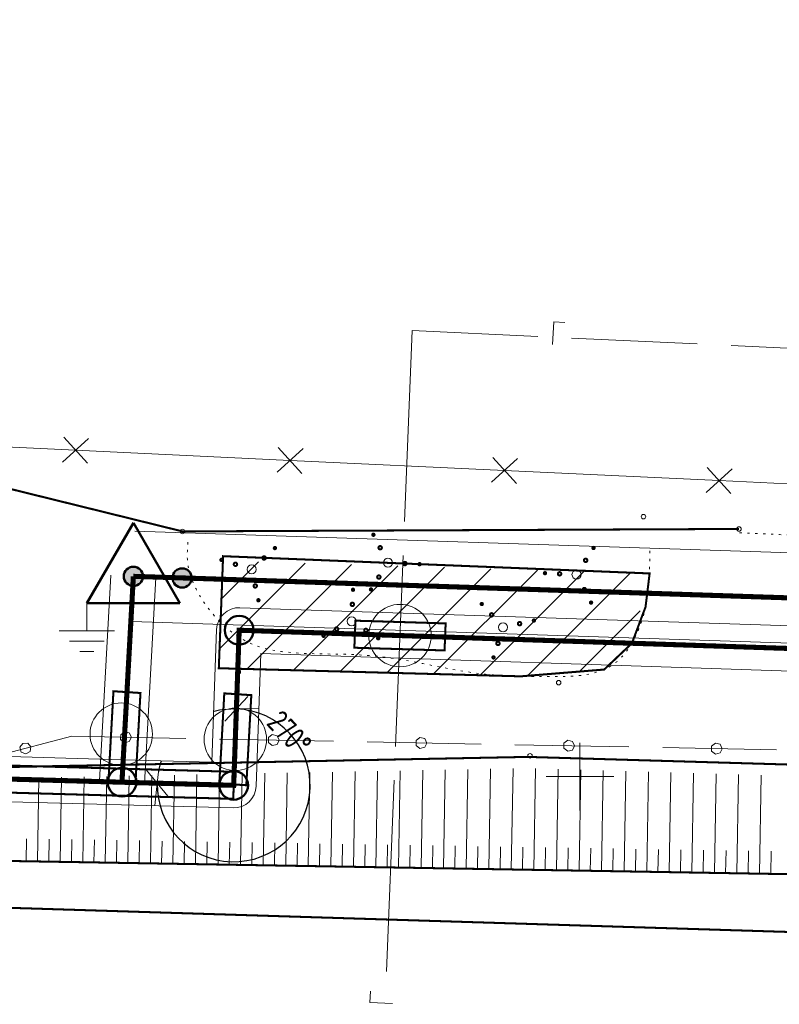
# Model space of a CAD drawing. Header units: millimetres. Extents: x 0 to 1188, y 0 to 841.
# Tile 31 of 76: x 233 to 300, y 631 to 718. Entities that reach past the tile are written whole.
import ezdxf

# ---------------------------------------------------------------- set-up
doc = ezdxf.new("R2010")
doc.units = ezdxf.units.MM
for name, pattern in [('K5LT32789', [0]), ('K5LT32797', [0]), ('K5LT32807', [2, 1, -1]), ('K5LT32809', [0]), ('K5LT32813', [0]), ('K5LT32814', [0]), ('K5LT32816', [3.2000000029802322, 3, -0.2000000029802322]), ('K5LT32817', [0.7000000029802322, 0.2000000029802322, -0.5]), ('K5LT32822', [0]), ('K5LT32824', [0]), ('K5LT32825', [0.9500000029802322, 0.2000000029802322, -0.75]), ('K5LT_BASIC', [0]), ('K5LT_THIN', [0]), ('K5LT_THIN_INCLUDED_TO_HATCHING', [0])]:
    doc.linetypes.add(name, pattern=pattern)
doc.layers.add('Системный слой', color=7, linetype='Continuous')
doc.layers.add('Слой 1', color=7, linetype='Continuous')
doc.styles.add('KDIMTEXTSTYLE', font='GOST_AU.SHX', dxfattribs={"width": 0.96, "oblique": 15, "height": 5})
doc.dimstyles.new('KDIMSTYLE (0.00)', dxfattribs={"dimtxt": 5, "dimasz": 1, "dimexe": 2, "dimexo": 0, "dimgap": 1, "dimtad": 1, "dimlfac": 500, "dimtxsty": 'KDIMTEXTSTYLE', "dimsah": 1, "dimcen": 0, "dimdle": 1, "dimadec": 0, "dimazin": 0, "dimtfac": 0.667, "dimtmove": 0, "dimatfit": 3, "dimfxl": 1, "dimtvp": 1, "dimtolj": 1, "dimtzin": 0, "dimarcsym": 0})

# ---------------------------------------------------------------- blocks, each defined once
blk = doc.blocks.new('KDIMARROW_03')
at = {"layer": 'Системный слой', "color": 0, "linetype": 'K5LT_THIN', "lineweight": 18}
for p, q in [((-1.060500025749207, -1.060500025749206), (1.060500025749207, 1.060500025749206)), ((0, 0), (-1, 0)), ((0, 0), (2, -2.449212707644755e-16))]:
    blk.add_line(p, q, dxfattribs=at)
blk = doc.blocks.new('U20')
at = {"layer": 'Системный слой', "color": 7, "linetype": 'K5LT32813', "lineweight": 18}
for p, q in [((218.7799049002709, 680.5666881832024), (237.792508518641, 679.6725108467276)), ((236.6401216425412, 678.6236503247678), (238.9448953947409, 680.7213713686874)), ((236.7436479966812, 680.8248977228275), (238.8413690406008, 678.5201239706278)), ((237.792508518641, 679.6725108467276), (256.8051121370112, 678.7783335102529)), ((255.6527252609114, 677.7294729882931), (257.957499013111, 679.8271940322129)), ((255.7562516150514, 679.9307203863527), (257.853972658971, 677.625946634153)), ((256.8051121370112, 678.7783335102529), (275.8177157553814, 677.8841561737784)), ((274.6653288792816, 676.8352956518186), (276.9701026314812, 678.9330166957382)), ((274.7688552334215, 679.0365430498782), (276.8665762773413, 676.7317692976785)), ((275.8177157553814, 677.8841561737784), (294.8303193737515, 676.9899788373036)), ((293.6779324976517, 675.941118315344), (295.9827062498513, 678.0388393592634)), ((293.7814588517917, 678.1423657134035), (295.8791798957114, 675.8375919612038)), ((294.8303193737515, 676.9899788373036), (313.8429229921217, 676.0958015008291))]:
    blk.add_line(p, q, dxfattribs=at)
blk = doc.blocks.new('U26')
at = {"layer": 'Системный слой', "color": 6, "linetype": 'K5LT32822', "lineweight": 18, "true_color": 0xff00ff}
for p, q in [((242.1312558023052, 654.7236777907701), (241.7882515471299, 654.4547018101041)), ((242.5549574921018, 654.6213211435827), (242.1312558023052, 654.7236777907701)), ((229.7617098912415, 652.3041849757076), (237.4546615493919, 654.3274960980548)), ((237.4546615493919, 654.3274960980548), (247.5492796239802, 654.1324455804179)), ((241.7882515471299, 654.4547018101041), (241.78662794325, 654.0188149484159)), ((241.78662794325, 654.0188149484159), (242.1276189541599, 653.7472911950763)), ((242.1276189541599, 653.7472911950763), (242.5520713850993, 653.8464886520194)), ((242.5520713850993, 653.8464886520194), (242.7373433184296, 654.2254229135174)), ((242.7373433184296, 654.2254229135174), (242.5549574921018, 654.6213211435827)), ((250.5487197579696, 654.0744897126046), (260.6433378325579, 653.8794391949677)), ((254.8823097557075, 654.201695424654), (254.8806861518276, 653.7658085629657)), ((255.2253140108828, 654.47067140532), (254.8823097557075, 654.201695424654)), ((255.6490157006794, 654.3683147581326), (255.2253140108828, 654.47067140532)), ((255.6461295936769, 653.5934822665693), (255.8314015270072, 653.9724165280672)), ((255.8314015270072, 653.9724165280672), (255.6490157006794, 654.3683147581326)), ((263.6427779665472, 653.8214833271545), (273.7373960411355, 653.6264328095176)), ((267.9763679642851, 653.9486890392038), (267.9747443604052, 653.5128021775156)), ((268.3193722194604, 654.2176650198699), (267.9763679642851, 653.9486890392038)), ((268.743073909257, 654.1153083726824), (268.3193722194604, 654.2176650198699)), ((268.9254597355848, 653.7194101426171), (268.743073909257, 654.1153083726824)), ((281.4134304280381, 653.9646586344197), (281.0704261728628, 653.6956826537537)), ((281.8371321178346, 653.8623019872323), (281.4134304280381, 653.9646586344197)), ((282.0195179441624, 653.466403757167), (281.8371321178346, 653.8623019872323)), ((233.116773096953, 653.6895914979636), (232.8602263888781, 653.3371943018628)), ((232.8602263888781, 653.3371943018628), (232.9776588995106, 652.9174210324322)), ((233.5523235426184, 653.706790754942), (233.116773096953, 653.6895914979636)), ((233.379821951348, 652.7492993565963), (233.7610715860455, 652.9606017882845)), ((233.8358593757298, 653.37572062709), (233.5523235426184, 653.706790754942)), ((233.7610715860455, 652.9606017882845), (233.8358593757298, 653.37572062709)), ((254.8806861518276, 653.7658085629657), (255.2216771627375, 653.4942848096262)), ((255.2216771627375, 653.4942848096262), (255.6461295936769, 653.5934822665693)), ((267.9747443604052, 653.5128021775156), (268.3157353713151, 653.241278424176)), ((268.3157353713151, 653.241278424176), (268.7401878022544, 653.3404758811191)), ((268.7401878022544, 653.3404758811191), (268.9254597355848, 653.7194101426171)), ((276.7368361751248, 653.5684769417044), (286.8314542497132, 653.3734264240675)), ((281.0704261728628, 653.6956826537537), (281.0688025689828, 653.2597957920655)), ((281.0688025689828, 653.2597957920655), (281.4097935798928, 652.9882720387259)), ((281.4097935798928, 652.9882720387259), (281.8342460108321, 653.087469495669)), ((281.8342460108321, 653.087469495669), (282.0195179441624, 653.466403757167)), ((289.8308943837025, 653.3154705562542), (299.9255124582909, 653.1204200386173)), ((294.1644843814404, 653.4426762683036), (294.1628607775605, 653.0067894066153)), ((294.1628607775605, 653.0067894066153), (294.5038517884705, 652.7352656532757)), ((294.5074886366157, 653.7116522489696), (294.1644843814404, 653.4426762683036)), ((294.9311903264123, 653.6092956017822), (294.5074886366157, 653.7116522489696)), ((294.9283042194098, 652.8344631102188), (295.1135761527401, 653.2133973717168)), ((295.1135761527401, 653.2133973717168), (294.9311903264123, 653.6092956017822)), ((232.9776588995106, 652.9174210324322), (233.379821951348, 652.7492993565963)), ((294.5038517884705, 652.7352656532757), (294.9283042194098, 652.8344631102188))]:
    blk.add_line(p, q, dxfattribs=at)
blk = doc.blocks.new('U307')
at = {"layer": 'Системный слой', "color": 7, "linetype": 'K5LT32789', "const_width": 0.18}
for points in [[(283.6954165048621, 670.9117281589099, 0.9999999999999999), (283.7043341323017, 671.1115292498, 0.9999999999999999)], [(282.9936347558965, 669.7660468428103, 0.9999999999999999), (283.0070111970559, 670.0657484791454, 0.9999999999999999)], [(279.3914731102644, 668.6765388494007, 0.9999999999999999), (279.400390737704, 668.8763399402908, 0.9999999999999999)], [(280.6879507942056, 668.5686239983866, 0.9999999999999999), (280.701327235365, 668.8683256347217, 0.9999999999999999)], [(282.8777913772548, 667.1705545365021, 0.9999999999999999), (282.8911678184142, 667.4702561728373, 0.9999999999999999)], [(283.4791755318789, 666.0668091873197, 0.9999999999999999), (283.4880931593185, 666.2666102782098, 0.9999999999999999)]]:
    blk.add_lwpolyline(points, format="xyb", close=True, dxfattribs=at)
at = {"layer": 'Системный слой', "color": 7, "linetype": 'K5LT32797', "lineweight": 18}
blk.add_circle((282.19314719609, 668.6515926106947), 0.4, dxfattribs=at)
blk = doc.blocks.new('U308')
at = {"layer": 'Системный слой', "color": 7, "linetype": 'K5LT32789', "const_width": 0.18}
for points in [[(273.7190400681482, 665.9738161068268, 1), (273.8666264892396, 666.1087910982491, 0.9999999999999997)], [(274.559480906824, 664.9807606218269, 1), (274.7808605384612, 665.1832231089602, 0.9999999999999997)], [(277.0365514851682, 664.1971016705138, 1), (277.2579311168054, 664.3995641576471, 0.9999999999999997)], [(278.3429051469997, 664.5109860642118, 1), (278.4904915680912, 664.6459610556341, 0.9999999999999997)], [(275.1193476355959, 662.4437250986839, 1), (275.3407272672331, 662.6461875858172, 0.9999999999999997)], [(274.7641246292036, 661.2380164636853, 1), (274.9117110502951, 661.3729914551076, 0.9999999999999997)]]:
    blk.add_lwpolyline(points, format="xyb", close=True, dxfattribs=at)
at = {"layer": 'Системный слой', "color": 7, "linetype": 'K5LT32797', "lineweight": 18}
blk.add_circle((275.6824831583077, 663.9750937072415), 0.4, dxfattribs=at)
blk = doc.blocks.new('U309')
at = {"layer": 'Системный слой', "color": 7, "linetype": 'K5LT32789', "const_width": 0.18}
for points in [[(262.2827950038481, 667.3119662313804, 1), (262.4825960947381, 667.3030486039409, 1)], [(262.1748801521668, 666.015488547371, 1), (262.4745817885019, 666.0021121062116, 1)], [(260.7768106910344, 663.8256479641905, 1), (261.0765123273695, 663.8122715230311, 1)], [(263.3723029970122, 663.7098045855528, 1), (263.6720046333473, 663.6964281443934, 1)], [(259.6730653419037, 663.2242638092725, 1), (259.8728664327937, 663.215346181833, 1)], [(264.5179843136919, 663.0080228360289, 1), (264.7177854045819, 662.9991052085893, 1)]]:
    blk.add_lwpolyline(points, format="xyb", close=True, dxfattribs=at)
at = {"layer": 'Системный слой', "color": 7, "linetype": 'K5LT32797', "lineweight": 18}
blk.add_circle((262.2578487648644, 664.51029214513), 0.4, dxfattribs=at)
blk = doc.blocks.new('U310')
at = {"layer": 'Системный слой', "color": 7, "linetype": 'K5LT32789', "const_width": 0.18}
for points in [[(255.3920119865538, 671.0741574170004, 0.9999999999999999), (255.526986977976, 670.9265709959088, 1.000000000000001)], [(250.6562123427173, 670.0290728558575, 0.9999999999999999), (250.7911873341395, 669.881486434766, 1.000000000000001)], [(251.8619209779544, 669.6738498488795, 0.9999999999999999), (252.0643834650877, 669.4524702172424, 1.000000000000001)], [(254.3989565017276, 670.2337165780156, 0.9999999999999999), (254.6014189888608, 670.0123369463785, 1.000000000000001)], [(253.6152975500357, 667.7566460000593, 0.9999999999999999), (253.817760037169, 667.5352663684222, 1.000000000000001)], [(253.9291819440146, 666.4502923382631, 0.9999999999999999), (254.0641569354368, 666.3027059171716, 1.000000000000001)]]:
    blk.add_lwpolyline(points, format="xyb", close=True, dxfattribs=at)
at = {"layer": 'Системный слой', "color": 7, "linetype": 'K5LT32797', "lineweight": 18}
blk.add_circle((253.3932895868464, 669.1107143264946), 0.4, dxfattribs=at)
blk = doc.blocks.new('U311')
at = {"layer": 'Системный слой', "color": 7, "linetype": 'K5LT32789', "const_width": 0.18}
for points in [[(264.1944646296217, 672.2819207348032, 0.9999999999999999), (264.1855470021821, 672.0821196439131, 1)], [(264.7958487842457, 671.1781753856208, 0.9999999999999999), (264.7824723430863, 670.8784737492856, 1)], [(266.9856893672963, 669.7801059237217, 0.9999999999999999), (266.972312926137, 669.4804042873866, 1)], [(268.282167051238, 669.6721910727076, 0.9999999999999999), (268.2732494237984, 669.4723899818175, 1)], [(264.6800054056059, 668.582683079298, 0.9999999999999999), (264.6666289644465, 668.2829814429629, 1)], [(263.9782236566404, 667.4370017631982, 0.9999999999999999), (263.9693060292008, 667.2372006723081, 1)]]:
    blk.add_lwpolyline(points, format="xyb", close=True, dxfattribs=at)
at = {"layer": 'Системный слой', "color": 7, "linetype": 'K5LT32797', "lineweight": 18}
blk.add_circle((265.4804929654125, 669.6971373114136), 0.4, dxfattribs=at)
blk = doc.blocks.new('U534')
at = {"layer": 'Системный слой', "color": 11, "linetype": 'K5LT32824', "lineweight": 18, "true_color": 0xff8040}
for p, q in [((280.0773501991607, 689.0630529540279), (280.1713078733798, 691.0608446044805)), ((280.1713078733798, 691.0608446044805), (281.1702035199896, 691.0138657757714)), ((266.950154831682, 673.3443800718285), (267.6260064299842, 690.2826825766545)), ((267.6260064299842, 690.2826825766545), (278.7655308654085, 689.7587821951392)), ((281.7622185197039, 689.6178456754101), (292.9017429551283, 689.0939452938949)), ((295.8984306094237, 688.9530087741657), (307.0379550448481, 688.4291083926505)), ((266.1546958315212, 653.408457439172), (266.8305476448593, 670.3467653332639)), ((265.3592368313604, 633.4725348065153), (266.0350886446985, 650.4108427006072)), ((263.8813483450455, 630.712327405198), (263.9212173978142, 631.7115320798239)), ((265.8797580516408, 630.6325892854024), (263.8813483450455, 630.712327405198))]:
    blk.add_line(p, q, dxfattribs=at)
blk = doc.blocks.new('U535')
at = {"layer": 'Системный слой', "color": 7, "linetype": 'K5LT_BASIC', "lineweight": 50}
for p, q in [((242.9136116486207, 673.2512987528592), (238.7958077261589, 666.1190531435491)), ((247.0314155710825, 666.1190531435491), (242.9136116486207, 673.2512987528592)), ((238.7958077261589, 666.1190531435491), (247.0314155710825, 666.1190531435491))]:
    blk.add_line(p, q, dxfattribs=at)
blk = doc.blocks.new('U550')
at = {"layer": 'Системный слой', "color": 1, "linetype": 'K5LT32809', "lineweight": 18, "true_color": 0xff0000}
for p, q in [((243.0450799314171, 672.4943072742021), (492.9232675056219, 664.2771037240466)), ((242.7821433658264, 664.4986294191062), (496.5602028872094, 656.1531792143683))]:
    blk.add_line(p, q, dxfattribs=at)
blk = doc.blocks.new('U552')
at = {"layer": 'Системный слой', "color": 1, "linetype": 'K5LT32809', "lineweight": 18, "true_color": 0xff0000}
for p, q in [((252.3581339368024, 665.7167391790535), (535.7675398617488, 656.3139077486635)), ((249.876751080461, 652.021952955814), (250.2930659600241, 663.7885568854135)), ((253.8040636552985, 649.896796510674), (254.2200022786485, 661.6527660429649)), ((254.2200022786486, 661.6527660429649), (537.6368890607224, 652.2496864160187)), ((241.9577700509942, 652.2423074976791), (249.876751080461, 652.021952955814)), ((241.8465086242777, 648.2438551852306), (251.7496835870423, 647.9682882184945))]:
    blk.add_line(p, q, dxfattribs=at)
for centre, radius, start, end in [((252.291815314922, 663.717839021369), 1.999999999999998, 88.09976309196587, 177.9736600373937), ((251.8053143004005, 649.9675143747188), 1.999999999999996, 268.4060918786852, 357.9736600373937)]:
    blk.add_arc(centre, radius, start, end, dxfattribs=at)
blk = doc.blocks.new('U553')
at = {"layer": 'Системный слой', "color": 1, "linetype": 'K5LT32809', "lineweight": 18, "true_color": 0xff0000}
for p, q in [((178.7217309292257, 654.0019213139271), (241.9577700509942, 652.2423074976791)), ((178.2847620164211, 650.0125321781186), (241.8465086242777, 648.2438551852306))]:
    blk.add_line(p, q, dxfattribs=at)
blk = doc.blocks.new('U554')
at = {"layer": 'Системный слой', "color": 1, "linetype": 'K5LT32809', "lineweight": 18, "true_color": 0xff0000}
for p, q in [((239.9052028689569, 650.3537372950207), (240.9166751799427, 668.60712430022)), ((243.899075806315, 650.132425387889), (244.9105481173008, 668.3858123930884))]:
    blk.add_line(p, q, dxfattribs=at)
blk = doc.blocks.new('U1293')
at = {"layer": 'Системный слой'}
h = blk.add_hatch(color=7, dxfattribs=at)
h.paths.add_polyline_path([(247.2312708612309, 668.3532189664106), (246.4980915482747, 668.7832748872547), (246.4730998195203, 668.737506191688), (246.4509617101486, 668.6902911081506), (246.43176054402, 668.6418073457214), (246.4155685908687, 668.5922373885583), (246.4024467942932, 668.541767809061), (246.3924445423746, 668.4905885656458), (246.3855994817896, 668.4388922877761), (246.3819373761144, 668.38687355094), (246.381472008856, 668.3347281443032), (246.3842051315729, 668.2826523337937), (246.390126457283, 668.2308421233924), (246.3992136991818, 668.1794925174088), (246.4114326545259, 668.1287967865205), (246.4267373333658, 668.0789457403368), (246.4450701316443, 668.0301270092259), (246.4663620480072, 667.9825243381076), (246.4905329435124, 667.9363168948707), (246.5174918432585, 667.8916785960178), (246.5471372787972, 667.8487774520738), (246.5793576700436, 667.8077749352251), (246.6140317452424, 667.7688253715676), (246.6510289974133, 667.7320753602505), (246.6902101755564, 667.6976632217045), (246.7314278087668, 667.6657184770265), (246.7745267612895, 667.6363613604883), (246.8193448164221, 667.6097023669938), (246.8657132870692, 667.5858418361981), (246.9134576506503, 667.5648695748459), (246.9623982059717, 667.546864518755), (247.012350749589, 667.5318944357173), (247.0631272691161, 667.5200156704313), (247.1145366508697, 667.5112729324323), (247.166385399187, 667.5056991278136), (247.2184783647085, 667.5033152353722), (247.2706194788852, 667.5041302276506), (247.3226124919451, 667.5081410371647), (247.3742617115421, 667.5153325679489), (247.4253727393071, 667.525677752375), (247.4757532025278, 667.5391376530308), (247.5252134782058, 667.555661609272), (247.5735674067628, 667.5751874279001), (247.6206329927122, 667.5976416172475), (247.6662330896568, 667.6229396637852), (247.7101960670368, 667.6509863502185), (247.7523564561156, 667.6816761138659), (247.7925555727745, 667.714893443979), (247.8306421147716, 667.7505133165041), (247.8664727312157, 667.7884016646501), (247.8999125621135, 667.828415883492), (247.9308357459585, 667.8704053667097), (247.9591258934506, 667.9142120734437), (247.9628705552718, 667.9204813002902)])
h.paths.add_polyline_path([(247.1920822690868, 669.2023151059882), (247.140088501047, 669.1983140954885), (247.0884379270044, 669.1911322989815), (247.0373249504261, 669.1807967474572), (246.9869419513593, 669.1673463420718), (246.937478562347, 669.150831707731), (246.8891209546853, 669.1313150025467), (246.8420511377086, 669.108869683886), (246.7964462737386, 669.0835802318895), (246.7524780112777, 669.0555418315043), (246.7103118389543, 669.0248600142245), (246.6701064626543, 668.9916502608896), (246.6320132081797, 668.9560375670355), (246.5961754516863, 668.9181559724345), (246.5627280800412, 668.8781480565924), (246.531796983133, 668.8361644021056), (246.5034985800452, 668.7923630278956), (246.4981072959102, 668.7833017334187), (247.2312708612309, 668.3532189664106), (247.962870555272, 667.9204813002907), (247.9880297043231, 667.9661581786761), (248.010340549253, 668.0132918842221), (248.0297191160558, 668.0617050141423), (248.0460924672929, 668.1112153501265), (248.0593989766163, 668.1616365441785), (248.0695885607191, 668.2127788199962), (248.0766228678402, 668.2644496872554), (248.0804754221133, 668.3164546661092), (248.0811317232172, 668.3685980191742), (248.0785893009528, 668.4206834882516), (248.07285772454, 668.472515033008), (248.0639585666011, 668.5238975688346), (248.0519253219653, 668.5746377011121), (248.0368032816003, 668.6245444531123), (248.0186493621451, 668.6734299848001), (247.9975318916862, 668.7211102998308), (247.9735303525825, 668.7674059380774), (247.9467350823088, 668.8121426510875), (247.9172469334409, 668.8551520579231), (247.8851768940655, 668.8962722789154), (247.8506456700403, 668.9353485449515), (247.8137832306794, 668.9722337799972), (247.7747283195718, 669.0067891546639), (247.7336279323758, 669.0388846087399), (247.6906367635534, 669.0683993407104), (247.6459166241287, 669.0952222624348), (247.5996358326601, 669.1192524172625), (247.5519685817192, 669.140399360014), (247.5030942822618, 669.1585834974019), (247.453196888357, 669.1737363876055), (247.4024642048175, 669.1858009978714), (247.3510871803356, 669.1947319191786), (247.2992591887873, 669.2004955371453), (247.2471753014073, 669.2030701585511), (247.1950315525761, 669.2024460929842)])
at = {"layer": 'Системный слой', "color": 7, "linetype": 'K5LT_THIN', "lineweight": 18}
blk.add_line((243.2340597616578, 668.5025622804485), (247.2312708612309, 668.3532189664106), dxfattribs=at)
at = {"layer": 'Системный слой', "color": 7, "linetype": 'K5LT_BASIC', "lineweight": 50}
blk.add_circle((247.2312708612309, 668.3532189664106), 0.8500000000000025, dxfattribs=at)
blk = doc.blocks.new('U1292')
at = {"layer": 'Системный слой'}
blk.add_blockref('U1293', (0, 0), dxfattribs=at)
blk = doc.blocks.new('U1291')
at = {"layer": 'Системный слой'}
h = blk.add_hatch(color=7, dxfattribs=at)
h.paths.add_polyline_path([(242.9136116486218, 668.496468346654), (243.1429897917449, 667.6780029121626), (243.1927473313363, 667.6936089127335), (243.241454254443, 667.7122367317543), (243.2889272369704, 667.7338162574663), (243.334987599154, 667.7582662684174), (243.3794619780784, 667.7854947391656), (243.4221829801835, 667.8153991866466), (243.4629898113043, 667.8478670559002), (243.5017288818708, 667.882776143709), (243.5382543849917, 667.9199950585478), (243.5724288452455, 667.9593837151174), (243.6041236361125, 668.0007938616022), (243.6332194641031, 668.0440696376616), (243.6596068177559, 668.0890481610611), (243.6831863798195, 668.135560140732), (243.703869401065, 668.1834305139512), (243.7215780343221, 668.2324791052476), (243.7362456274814, 668.2825213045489), (243.7478169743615, 668.3333687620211), (243.7562485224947, 668.384830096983), (243.761508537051, 668.4367116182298), (243.763577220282, 668.4888180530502), (243.7624467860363, 668.5409532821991), (243.7581214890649, 668.592921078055), (243.7506176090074, 668.6445258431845), (243.7399633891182, 668.6955733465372), (243.7261989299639, 668.7458714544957), (243.709376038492, 668.7952308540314), (243.6895580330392, 668.8434657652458), (243.6668195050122, 668.8903946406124), (243.6412460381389, 668.9358408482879), (243.6129338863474, 668.9796333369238), (243.5819896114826, 669.0216072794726), (243.5485296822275, 669.061604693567), (243.5126800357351, 669.0994750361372), (243.4745756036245, 669.1350757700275), (243.434359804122, 669.1682729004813), (243.3921840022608, 669.198941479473), (243.3482069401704, 669.2269660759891), (243.3025941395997, 669.2522412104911), (243.2555172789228, 669.2746717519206), (243.2071535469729, 669.2941732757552), (243.1576849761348, 669.3106723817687), (243.1072977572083, 669.324106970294), (243.0561815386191, 669.3344264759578), (243.0045287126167, 669.3415920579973), (242.9525336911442, 669.3455767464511), (242.9003921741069, 669.3463655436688), (242.8483004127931, 669.3439554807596), (242.7964544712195, 669.3383556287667), (242.7450494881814, 669.3295870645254), (242.6942789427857, 669.3176827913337), (242.6872319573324, 669.3157681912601)])
h.paths.add_polyline_path([(242.3525273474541, 667.8579666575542), (242.3927368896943, 667.8247619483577), (242.4349069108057, 667.7940854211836), (242.4788786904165, 667.7660525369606), (242.5244867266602, 667.7407688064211), (242.5715593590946, 667.7183293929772), (242.619919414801, 667.6988187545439), (242.6693848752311, 667.6823103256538), (242.7197695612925, 667.6688662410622), (242.7708838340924, 667.6585371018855), (242.8225353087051, 667.651361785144), (242.8745295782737, 667.6473672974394), (242.9266709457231, 667.6465686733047), (242.978763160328, 667.6489689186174), (243.0306101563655, 667.6545589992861), (243.0820167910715, 667.6633178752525), (243.1327895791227, 667.6752125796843), (243.1429598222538, 667.6779945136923), (242.9136116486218, 668.496468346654), (242.6872319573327, 669.3157681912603), (242.6374176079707, 669.3003444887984), (242.5886428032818, 669.2818951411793), (242.5410911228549, 669.2604895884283), (242.4949415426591, 669.2362083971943), (242.4503677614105, 669.2091429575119), (242.4075375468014, 669.1793951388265), (242.3666121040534, 669.1470769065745), (242.327745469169, 669.112309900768), (242.2910839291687, 669.0752249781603), (242.2567654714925, 669.035961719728), (242.2249192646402, 668.994667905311), (242.1956651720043, 668.9514989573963), (242.1691133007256, 668.9066173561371), (242.1453635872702, 668.8601920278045), (242.1245054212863, 668.812397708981), (242.1066173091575, 668.7634142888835), (242.0917665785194, 668.713426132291), (242.0800091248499, 668.6626213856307), (242.0713892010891, 668.611191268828), (242.0659392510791, 668.559329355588), (242.063679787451, 668.5072308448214), (242.0646193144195, 668.4550918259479), (242.068754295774, 668.4031085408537), (242.0760691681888, 668.3514766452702), (242.0865363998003, 668.3003904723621), (242.100116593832, 668.2500423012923), (242.1167586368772, 668.2006216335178), (242.1363998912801, 668.1523144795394), (242.1589664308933, 668.1053026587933), (242.1843733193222, 668.0597631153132), (242.2125249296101, 668.0158672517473), (242.2433153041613, 667.9737802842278), (242.2766285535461, 667.9336606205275), (242.3123392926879, 667.8956592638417), (242.35031311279, 667.8599192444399)])
at = {"layer": 'Системный слой', "color": 7, "linetype": 'K5LT_BASIC', "lineweight": 50}
blk.add_circle((242.9136116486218, 668.496468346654), 0.8499999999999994, dxfattribs=at)
at = {"layer": 'Системный слой'}
blk.add_blockref('U1292', (0, 0), dxfattribs=at)
blk = doc.blocks.new('U1296')
at = {"layer": 'Системный слой', "color": 7, "linetype": 'K5LT_THIN', "lineweight": 18}
for p, q in [((238.795807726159, 666.1190531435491), (238.795807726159, 663.6657539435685)), ((238.795807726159, 663.6657539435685), (236.3425085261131, 663.6657539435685)), ((238.795807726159, 663.6657539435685), (241.249106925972, 663.6657539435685)), ((238.795807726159, 662.7457667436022), (237.2624957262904, 662.7457667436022)), ((238.795807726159, 662.7457667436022), (240.329119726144, 662.7457667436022)), ((238.795807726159, 661.8257795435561), (238.182482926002, 661.8257795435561)), ((238.795807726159, 661.8257795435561), (239.4091325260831, 661.8257795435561))]:
    blk.add_line(p, q, dxfattribs=at)

msp = doc.modelspace()

# ---------------------------------------------------------------- hatches: boundary and pattern name
at = {"layer": 'Системный слой'}
h = msp.add_hatch(dxfattribs=at)
h.set_pattern_fill('Металл', angle=45, style=0, pattern_type=0)
h.set_pattern_definition([(45, (0, 0), (-2.121320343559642, 2.121320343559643), [])])
h.paths.add_polyline_path([(288.6742755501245, 668.7520029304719), (250.7911873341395, 669.8814864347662), (250.4867110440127, 660.3484051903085), (277.2498180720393, 659.6303009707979), (284.6470882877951, 660.2328148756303), (287.1023313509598, 662.562911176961)])

# ---------------------------------------------------------------- linework, layer by layer
at = {"layer": 'Системный слой', "color": 3, "linetype": 'K5LT32814', "lineweight": 18, "true_color": 0x00ff00}
for p, q in [((282.4928161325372, 653.7451176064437), (282.4933626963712, 647.745117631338)), ((285.4930894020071, 650.7453909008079), (279.4930894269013, 650.7448443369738))]:
    msp.add_line(p, q, dxfattribs=at)
at = {"layer": 'Системный слой', "color": 7, "linetype": 'K5LT32797', "lineweight": 18}
for p, q in [((264.4169480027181, 642.7103210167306), (264.5611002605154, 651.2270163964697)), ((266.4166615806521, 642.6764741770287), (266.5620475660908, 651.2660597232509)), ((268.4163751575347, 642.6426273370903), (268.5629948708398, 651.3051030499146)), ((270.416088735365, 642.6087804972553), (270.563942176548, 651.3441463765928)), ((272.4158023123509, 642.57493365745), (272.5648894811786, 651.3831897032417)), ((274.4155158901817, 642.541086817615), (274.5658367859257, 651.4222330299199)), ((276.4152294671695, 642.5072399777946), (276.5667840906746, 651.4612763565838)), ((278.4149430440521, 642.4733931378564), (278.5671469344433, 651.4657889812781)), ((280.4146566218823, 642.4395462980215), (280.5664424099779, 651.4072401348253)), ((282.4143701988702, 642.4056994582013), (282.5657378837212, 651.3486912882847)), ((284.414083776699, 642.3718526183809), (284.5650333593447, 651.2901424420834)), ((286.4137973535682, 642.3380057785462), (286.564328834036, 651.2315935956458)), ((234.4212443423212, 643.2180236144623), (234.5468906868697, 650.6413664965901)), ((236.4209579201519, 643.1841767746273), (236.5478379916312, 650.6804098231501)), ((238.4206714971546, 643.1503299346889), (238.5487852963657, 650.7194531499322)), ((240.4203850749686, 643.1164830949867), (240.5497326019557, 650.7584964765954)), ((242.4200986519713, 643.0826362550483), (242.5506799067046, 650.797539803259)), ((244.4198122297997, 643.0487894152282), (244.5516272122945, 650.8365831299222)), ((246.4195258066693, 643.0149425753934), (246.5525745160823, 650.8756264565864)), ((248.4192393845, 642.981095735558), (248.5535218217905, 650.9146697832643)), ((250.4189529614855, 642.9472488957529), (250.5544691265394, 650.953713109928)), ((252.4186665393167, 642.9134020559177), (252.5554164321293, 650.9927564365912)), ((254.418380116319, 642.8795552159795), (254.5563637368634, 651.0317997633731)), ((256.4180936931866, 642.8457083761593), (256.5573110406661, 651.0708430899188)), ((258.4178072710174, 642.8118615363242), (258.5582583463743, 651.1098864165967)), ((260.4175208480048, 642.7780146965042), (260.559205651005, 651.1489297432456)), ((262.4172344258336, 642.7441678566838), (262.5601529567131, 651.1879730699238)), ((288.4135109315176, 642.3041589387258), (288.563624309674, 651.1730447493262)), ((290.4132245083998, 642.2703120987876), (290.5629197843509, 651.1144959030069)), ((292.4129380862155, 642.2364652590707), (292.5622152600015, 651.0559470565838)), ((294.4126516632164, 642.202618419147), (294.5615107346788, 650.9973982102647)), ((296.4123652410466, 642.1687715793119), (296.5608062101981, 650.9388493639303)), ((298.4120788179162, 642.1349247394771), (298.5601016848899, 650.8803005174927)), ((233.4213875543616, 643.2349470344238), (233.4552343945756, 645.2346606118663)), ((235.4211011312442, 643.2011001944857), (235.4549479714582, 645.2008137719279)), ((237.4208147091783, 643.1672533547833), (237.4546615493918, 645.1669669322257)), ((239.4205282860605, 643.1334065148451), (239.4543751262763, 645.1331200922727)), ((241.4202418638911, 643.0995596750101), (241.4540887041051, 645.0992732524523)), ((243.419955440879, 643.06571283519), (243.4538022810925, 645.0654264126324)), ((245.4196690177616, 643.0318659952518), (245.453515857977, 645.0315795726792)), ((247.4193825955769, 642.9980191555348), (247.4532294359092, 644.9977327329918)), ((249.4190961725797, 642.9641723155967), (249.4529430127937, 644.9638858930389)), ((251.4188097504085, 642.9303254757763), (251.4526565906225, 644.9300390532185)), ((253.4185233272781, 642.8964786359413), (253.4523701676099, 644.8961922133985)), ((255.4182369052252, 642.8626317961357), (255.4520837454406, 644.8623453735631)), ((257.4179504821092, 642.8287849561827), (257.4517973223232, 644.828498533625)), ((259.417664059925, 642.7949381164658), (259.4515109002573, 644.7946516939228)), ((261.4173776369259, 642.7610912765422), (261.4512244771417, 644.7608048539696)), ((263.4170912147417, 642.7272444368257), (263.4509380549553, 644.7269580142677)), ((265.4168047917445, 642.693397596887), (265.450651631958, 644.6931111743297)), ((267.4165183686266, 642.6595507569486), (267.4503652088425, 644.6592643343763)), ((269.4162319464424, 642.6257039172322), (269.4500787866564, 644.6254174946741)), ((271.4159455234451, 642.5918570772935), (271.4497923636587, 644.591570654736)), ((273.4156591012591, 642.5580102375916), (273.4495059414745, 644.557723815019)), ((275.4153726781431, 642.5241633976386), (275.4492195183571, 644.5238769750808)), ((277.4150862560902, 642.490316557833), (277.4489330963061, 644.4900301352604)), ((279.4147998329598, 642.4564697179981), (279.4486466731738, 644.4561832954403)), ((281.4145134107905, 642.4226228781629), (281.4483602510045, 644.4223364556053)), ((283.4142269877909, 642.3887760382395), (283.4480738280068, 644.3884896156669)), ((285.4139405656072, 642.3549291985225), (285.4477874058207, 644.354642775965)), ((287.4136541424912, 642.3210823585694), (287.4475009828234, 644.3207959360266)), ((289.4133677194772, 642.2872355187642), (289.4472145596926, 644.2869490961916)), ((291.4130812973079, 642.253388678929), (291.4469281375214, 644.2531022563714)), ((293.4127948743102, 642.2195418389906), (293.4466417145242, 644.219255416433)), ((295.4125084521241, 642.1856949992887), (295.4463552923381, 644.1854085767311)), ((297.4122220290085, 642.1518481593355), (297.4460688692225, 644.1515617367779)), ((299.4119356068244, 642.1180013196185), (299.4457824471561, 644.1177148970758))]:
    msp.add_line(p, q, dxfattribs=at)
at = {"layer": 'Системный слой', "color": 7, "linetype": 'K5LT_BASIC', "const_width": 0.45}
for points in [[(242.9136116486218, 668.4964683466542), (496.6916711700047, 660.1510181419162), (506.3823040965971, 827.9695035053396)], [(241.902139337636, 650.2430813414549), (242.9136116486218, 668.4964683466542)], [(143.4762438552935, 664.7703687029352), (178.3403927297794, 652.0117583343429), (241.902139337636, 650.2430813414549)]]:
    msp.add_lwpolyline(points, dxfattribs=at)
at = {"layer": 'Системный слой', "color": 7, "linetype": 'K5LT32807', "const_width": 0.18}
msp.add_lwpolyline([(118.3096753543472, 644.0943389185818), (151.4283063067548, 642.9923553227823), (155.8630303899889, 645.3126415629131), (158.1950740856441, 648.5157595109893), (161.4117488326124, 664.1517053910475), (168.7372871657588, 717.289868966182), (172.2299603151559, 716.8706622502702), (169.6196767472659, 662.1556243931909), (169.8001806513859, 649.0009332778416), (173.1466316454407, 644.4491168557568), (178.8918787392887, 640.9819152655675), (196.8835891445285, 640.1932729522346), (548.0477276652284, 629.3156077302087), (569.8764242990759, 628.6394417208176)], dxfattribs=at)
at = {"layer": 'Системный слой', "color": 8, "linetype": 'K5LT32816', "true_color": 0x808080, "const_width": 0.18}
msp.add_lwpolyline([(296.5909947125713, 672.6957823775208), (247.2692481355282, 672.4774462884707), (230.2218820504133, 676.6851513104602), (203.7375392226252, 677.5499154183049), (204.1151095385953, 701.9278209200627)], dxfattribs=at)
at = {"layer": 'Системный слой', "color": 3, "linetype": 'K5LT32814', "true_color": 0x00ff00, "const_width": 0.18}
msp.add_lwpolyline([(250.8678776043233, 670.281510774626), (288.6742755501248, 668.7520029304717), (288.3125377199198, 665.7819135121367), (287.10233135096, 662.5629111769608), (284.6470882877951, 660.2328148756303), (277.2498180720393, 659.6303009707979), (250.4867110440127, 660.3484051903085)], close=True, dxfattribs=at)
at = {"layer": 'Системный слой', "color": 7, "linetype": 'K5LT_THIN_INCLUDED_TO_HATCHING', "const_width": 0.18}
for points in [[(270.4975462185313, 661.9255540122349), (262.5011217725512, 662.1661161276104), (262.5968075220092, 664.5642079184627), (270.5932319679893, 664.323645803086)], [(240.7046860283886, 650.321219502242), (241.1473121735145, 658.3090074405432), (243.5422187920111, 658.1527311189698), (243.0995926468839, 650.1649431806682)], [(250.530882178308, 650.1313554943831), (250.9735083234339, 658.1191434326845), (253.3684149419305, 657.9628671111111), (252.9257887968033, 649.9750791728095)], [(178.3737711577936, 653.2112940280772), (251.8386927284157, 651.1670500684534), (251.7719358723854, 648.7679786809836), (178.3070143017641, 650.8122226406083)]]:
    msp.add_lwpolyline(points, close=True, dxfattribs=at)
at = {"layer": 'Системный слой', "color": 7, "linetype": 'K5LT32789', "const_width": 0.18}
msp.add_lwpolyline([(492.0557988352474, 653.5660762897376), (493.1601086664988, 645.1543562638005), (491.4722900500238, 641.075887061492), (488.5615665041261, 638.4614975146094), (469.0640723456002, 639.2464957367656), (197.0415414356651, 643.8507066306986), (182.2121582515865, 644.6383115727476), (176.0161779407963, 647.3159296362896), (174.3787758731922, 651.6594867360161), (174.2970403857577, 655.9617189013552)], dxfattribs=at)
at = {"layer": 'Системный слой', "color": 7, "linetype": 'K5LT32825', "const_width": 0.18}
msp.add_lwpolyline([(175.9235807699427, 655.7811809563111), (178.3403927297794, 652.0117583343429), (198.8039738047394, 650.9441259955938), (277.8646277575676, 652.4867907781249), (469.5442995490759, 646.8735015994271), (486.8092153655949, 646.7923920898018), (488.8636288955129, 648.0689849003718), (491.1290330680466, 652.2066698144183)], dxfattribs=at)
at = {"layer": 'Системный слой', "color": 7, "linetype": 'K5LT32797', "lineweight": 18}
for centre in [(288.125751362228, 673.7810413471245), (247.2692481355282, 672.4774462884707), (296.5909947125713, 672.6957823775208), (252.2235962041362, 660.0246268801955), (280.605392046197, 659.0718851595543), (278.0745724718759, 652.5830158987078)]:
    msp.add_circle(centre, 0.2, dxfattribs=at)
at = {"layer": 'Системный слой', "color": 7, "linetype": 'K5LT_THIN_INCLUDED_TO_HATCHING', "lineweight": 18}
for centre in [(266.5471768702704, 663.2448809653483), (241.8392998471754, 654.5051840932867), (251.949665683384, 654.0474203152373)]:
    msp.add_circle(centre, 2.767737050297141, dxfattribs=at)
at = {"layer": 'Системный слой', "color": 7, "linetype": 'K5LT_BASIC', "lineweight": 50}
for centre in [(241.902139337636, 650.2430813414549), (251.8053143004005, 649.9675143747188)]:
    msp.add_circle(centre, 1.275, dxfattribs=at)
at = {"layer": 'Системный слой', "color": 7, "linetype": 'K5LT32817', "lineweight": 18}
for points, knots in [([(296.6398464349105, 672.3603943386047), (315.5897031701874, 671.4814129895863), (362.1337231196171, 669.3224876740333), (428.3296205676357, 665.7824110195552), (468.7108960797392, 671.8029625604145), (488.505460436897, 666.6567158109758), (488.6848870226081, 667.0789251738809), (489.4737629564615, 670.6354754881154), (491.3170342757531, 684.840474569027), (492.6909706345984, 704.1140851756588), (494.2517072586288, 742.9868682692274), (501.4489923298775, 776.0456128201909), (501.8670994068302, 810.2913873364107), (501.999681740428, 821.6458583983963), (502.0627387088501, 827.8750355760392)], [0, 0, 0, 0, 28.6293422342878, 70.31845647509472, 95.72845905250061, 95.98632292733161, 96.13466767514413, 96.33432352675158, 101.6150198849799, 117.2232418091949, 125.5682435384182, 159.8720277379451, 167.556617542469, 176.8998450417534, 176.8998450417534, 176.8998450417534, 176.8998450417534]), ([(288.6929372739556, 670.7431246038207), (288.6742755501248, 668.7520029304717), (288.6399030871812, 665.0846163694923), (285.634086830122, 659.6181509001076), (279.6507638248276, 659.6074805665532), (272.7379808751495, 659.6204887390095), (265.8651943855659, 661.6077172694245), (258.8642236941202, 661.58861599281), (253.0158538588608, 661.8763748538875), (249.1830402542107, 665.6895308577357), (247.5559658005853, 669.157460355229), (247.7099181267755, 671.0114320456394), (247.7613918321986, 671.6313044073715)], [0, 0, 0, 0, 3.001457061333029, 5.528292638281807, 8.274195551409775, 11.14467298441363, 16.14837712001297, 18.6956840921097, 21.74694228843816, 24.50826100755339, 26.34664880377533, 27.27004755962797, 27.27004755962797, 27.27004755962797, 27.27004755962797])]:
    msp.add_open_spline(points, degree=3, knots=knots, dxfattribs=at)
at = {"layer": 'Слой 1', "color": 7, "linetype": 'K5LT_BASIC', "const_width": 0.45}
msp.add_lwpolyline([(241.902139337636, 650.2430813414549), (251.8053143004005, 649.9675143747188), (252.291815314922, 663.717839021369), (537.7032076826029, 654.2485865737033), (538.075894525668, 666.0301200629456)], dxfattribs=at)
at = {"layer": 'Слой 1', "color": 7, "linetype": 'K5LT_BASIC', "lineweight": 50}
msp.add_circle((252.291815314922, 663.717839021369), 1.275, dxfattribs=at)

# ---------------------------------------------------------------- block references
at = {"layer": 'Системный слой'}
for name in ['U26', 'U550', 'U534', 'U20', 'U535', 'U311', 'U310', 'U307', 'U1291', 'U554', 'U309', 'U553', 'U1296', 'U552', 'U308']:
    msp.add_blockref(name, (0, 0), dxfattribs=at)

# ---------------------------------------------------------------- dimensions: what is measured, and where the dimension line sits
at = {"layer": 'Системный слой', "color": 7}
for base, line1, line2, location in [((252.1127051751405, 656.7386184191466), ((251.8053143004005, 649.9675143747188), (252.291815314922, 663.7178390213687)), ((251.8053143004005, 649.9675143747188), (178.3403927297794, 652.0117583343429)), (256.7471408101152, 654.6065541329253)), ((190.7226601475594, 647.6203387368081), ((178.3403927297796, 652.0117583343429), (147.2927561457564, 663.3737078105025)), ((178.3403927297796, 652.0117583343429), (245.8824909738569, 650.1323235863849)), (189.913758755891, 658.2296608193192))]:
    msp.add_angular_dim_2l(base=base, line1=line1, line2=line2, location=location, dimstyle='KDIMSTYLE (0.00)', override={"dimpost": '\\H2.0;\\W0.965;\\Q0;<>', "dimblk1": 'KDIMARROW_03', "dimblk2": 'KDIMARROW_03', "dimclrt": 7, "dimtolj": 1}, dxfattribs=at).render()
at = {"layer": 'Слой 1', "color": 7}
msp.add_angular_dim_2l(base=(537.9969039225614, 661.3006853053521), line1=((537.7032076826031, 654.2485865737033), (538.075894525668, 666.0301200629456)), line2=((537.7032076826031, 654.2485865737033), (254.2907203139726, 663.6515202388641)), location=(542.853144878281, 659.0752314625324), dimstyle='KDIMSTYLE (0.00)', override={"dimpost": '\\H2.0;\\W0.965;\\Q0;<>', "dimblk1": 'KDIMARROW_03', "dimblk2": 'KDIMARROW_03', "dimclrt": 7, "dimtolj": 1}, dxfattribs=at).render()

doc.saveas('drawing.dxf')
